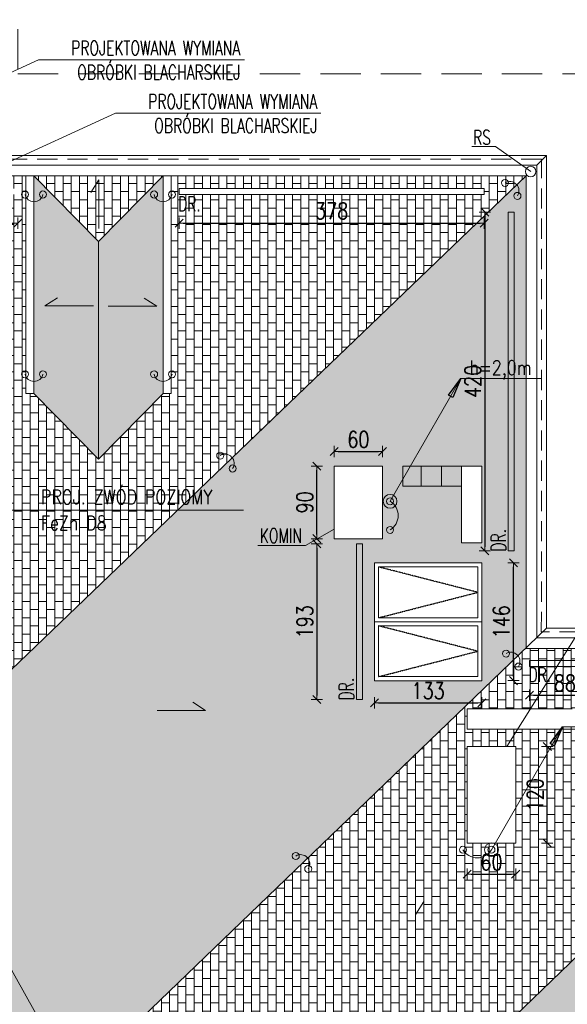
# Model space of a CAD drawing. Header units: millimetres. Extents: x 5973 to 39040, y 4443 to 37727.
# Tile 49 of 52: x 17970 to 18649, y 21913 to 23134. Entities that reach past the tile are written whole.
import ezdxf
from ezdxf.enums import TextEntityAlignment as Align

# ---------------------------------------------------------------- set-up
doc = ezdxf.new("R2010")
doc.units = ezdxf.units.MM
for name, pattern in [('DASHDOT', [1, 0.5, -0.25, 0, -0.25]), ('DASHED', [0.75, 0.5, -0.25]), ('HIDDEN', [0.375, 0.25, -0.125])]:
    doc.linetypes.add(name, pattern=pattern)
for name, color, linetype, lineweight in [('!MODUS_OPIS', 3, 'Continuous', 13), ('Cienka', 3, 'Continuous', 9), ('E_0', 4, 'Continuous', 15), ('Widok', 1, 'Continuous', 15), ('WYMIAROWANIE', 1, 'Continuous', 18)]:
    doc.layers.add(name, color=color, linetype=linetype, lineweight=lineweight)
for name, color, linetype in [('E_ODN', 1, 'Continuous'), ('INSTALACJA ODGROMOWA', 7, 'Continuous'), ('OSIE', 1, 'DASHDOT')]:
    doc.layers.add(name, color=color, linetype=linetype)
doc.styles.add('TXT', font='simplex.shx', dxfattribs={"width": 0.8})
doc.dimstyles.new('DIM100', dxfattribs={"dimscale": 5, "dimtxt": 4, "dimasz": 1, "dimexe": 0, "dimexo": 0, "dimgap": 1, "dimtad": 1, "dimdec": 4, "dimrnd": 0.5, "dimdsep": 46, "dimtxsty": 'TXT', "dimblk1": 'TICK1', "dimblk2": 'TICK1', "dimsah": 1, "dimcen": 0, "dimse1": 1, "dimse2": 1, "dimclrd": 1, "dimclre": 7, "dimclrt": 9, "dimadec": 0, "dimazin": 0, "dimtfac": 1, "dimtdec": 4, "dimtmove": 2, "dimatfit": 3, "dimldrblk": 'TICK1', "dimfxl": 1, "dimtolj": 1, "dimarcsym": 0})
pattern_1 = [(90, (0.04, 0), (-10.16, 6e-16), []), (180, (0.04, 0), (-10.16, -10.16), [10.16, -10.16])]

# ---------------------------------------------------------------- blocks, each defined once
blk = doc.blocks.new('TICK1')
at = {"color": 2}
blk.add_line((-1, -1), (1, 1), dxfattribs=at)
at = {"color": 0}
for p, q in [((0, 0), (-1, 0)), ((0, -1.4), (0, 1.4))]:
    blk.add_line(p, q, dxfattribs=at)
blk = doc.blocks.new('*D151')
at = {"layer": 'Defpoints', "color": 0, "transparency": 16777216}
for p in [(19083, 23428.3), (18597.9, 23176.6), (19083, 22615.6)]:
    blk.add_point(p, dxfattribs=at)
at = {"layer": 'WYMIAROWANIE', "color": 1, "lineweight": -2, "transparency": 16777216}
blk.add_line((18602.9, 23428.3), (19078, 23428.3), dxfattribs=at)
at = {"layer": 'WYMIAROWANIE', "color": 1, "lineweight": -2, "transparency": 16777216, "xscale": 5, "yscale": 5, "zscale": 5, "rotation": 180}
blk.add_blockref('TICK1', (18597.9, 23428.3), dxfattribs=at)
at = {"layer": 'WYMIAROWANIE', "color": 1, "lineweight": -2, "transparency": 16777216, "xscale": 5, "yscale": 5, "zscale": 5}
blk.add_blockref('TICK1', (19083, 23428.3), dxfattribs=at)
at = {"layer": 'WYMIAROWANIE', "color": 9, "transparency": 16777216, "insert": (18840.5, 23443.3), "char_height": 20, "attachment_point": 5, "style": 'TXT'}
blk.add_mtext('\\A1;485', dxfattribs=at)
blk = doc.blocks.new('*D157')
at = {"layer": 'Defpoints', "color": 0, "transparency": 16777216}
for p in [(15561.9, 23463.7), (15561.9, 22625.2), (19083, 22625.2)]:
    blk.add_point(p, dxfattribs=at)
at = {"layer": 'WYMIAROWANIE', "color": 1, "lineweight": -2, "transparency": 16777216}
blk.add_line((19078, 23463.7), (15566.9, 23463.7), dxfattribs=at)
at = {"layer": 'WYMIAROWANIE', "color": 1, "lineweight": -2, "transparency": 16777216, "xscale": 5, "yscale": 5, "zscale": 5, "rotation": 180}
blk.add_blockref('TICK1', (15561.9, 23463.7), dxfattribs=at)
at = {"layer": 'WYMIAROWANIE', "color": 1, "lineweight": -2, "transparency": 16777216, "xscale": 5, "yscale": 5, "zscale": 5}
blk.add_blockref('TICK1', (19083, 23463.7), dxfattribs=at)
at = {"layer": 'WYMIAROWANIE', "color": 9, "transparency": 16777216, "insert": (17322.5, 23478.7), "char_height": 20, "attachment_point": 5, "style": 'TXT'}
blk.add_mtext('\\A1;3521', dxfattribs=at)
blk = doc.blocks.new('*D158')
at = {"layer": 'Defpoints', "color": 0, "transparency": 16777216}
for p in [(18008.6, 23125.7), (18008.6, 22965.7), (19341.8, 22965.7)]:
    blk.add_point(p, dxfattribs=at)
at = {"layer": 'WYMIAROWANIE', "color": 1, "lineweight": -2, "transparency": 16777216}
blk.add_line((19341.8, 23120.7), (19341.8, 22970.7), dxfattribs=at)
at = {"layer": 'WYMIAROWANIE', "color": 1, "lineweight": -2, "transparency": 16777216, "xscale": 5, "yscale": 5, "zscale": 5}
for p, rotation in [((19341.8, 23125.7), 90), ((19341.8, 22965.7), 270)]:
    blk.add_blockref('TICK1', p, dxfattribs=dict(at, rotation=rotation))
at = {"layer": 'WYMIAROWANIE', "color": 9, "transparency": 16777216, "insert": (19326.8, 23045.7), "char_height": 20, "attachment_point": 5, "rotation": 90, "style": 'TXT'}
blk.add_mtext('\\A1;160', dxfattribs=at)
blk = doc.blocks.new('*D159')
at = {"layer": 'Defpoints', "color": 0, "transparency": 16777216}
for p in [(18008.6, 22965.7), (18288.6, 22940.7), (19341.8, 22940.7)]:
    blk.add_point(p, dxfattribs=at)
at = {"layer": 'WYMIAROWANIE', "color": 1, "lineweight": -2, "transparency": 16777216}
blk.add_line((19341.8, 22960.7), (19341.8, 22945.7), dxfattribs=at)
at = {"layer": 'WYMIAROWANIE', "color": 1, "lineweight": -2, "transparency": 16777216, "xscale": 5, "yscale": 5, "zscale": 5}
for p, rotation in [((19341.8, 22965.7), 90), ((19341.8, 22940.7), 270)]:
    blk.add_blockref('TICK1', p, dxfattribs=dict(at, rotation=rotation))
at = {"layer": 'WYMIAROWANIE', "color": 9, "transparency": 16777216, "insert": (19327.2, 22953.2), "char_height": 20, "attachment_point": 5, "rotation": 90, "style": 'TXT'}
blk.add_mtext('\\A1;25', dxfattribs=at)
blk = doc.blocks.new('*D160')
at = {"layer": 'Defpoints', "color": 0, "transparency": 16777216}
for p in [(18288.6, 22940.7), (18560.6, 22580.7), (19341.8, 22580.7)]:
    blk.add_point(p, dxfattribs=at)
at = {"layer": 'WYMIAROWANIE', "color": 1, "lineweight": -2, "transparency": 16777216}
blk.add_line((19341.8, 22935.7), (19341.8, 22585.7), dxfattribs=at)
at = {"layer": 'WYMIAROWANIE', "color": 1, "lineweight": -2, "transparency": 16777216, "xscale": 5, "yscale": 5, "zscale": 5}
for p, rotation in [((19341.8, 22940.7), 90), ((19341.8, 22580.7), 270)]:
    blk.add_blockref('TICK1', p, dxfattribs=dict(at, rotation=rotation))
at = {"layer": 'WYMIAROWANIE', "color": 9, "transparency": 16777216, "insert": (19326.8, 22760.7), "char_height": 20, "attachment_point": 5, "rotation": 90, "style": 'TXT'}
blk.add_mtext('\\A1;360', dxfattribs=at)
blk = doc.blocks.new('*D161')
at = {"layer": 'Defpoints', "color": 0, "transparency": 16777216}
for p in [(18560.6, 22580.7), (18560.6, 22490.7), (19341.8, 22490.7)]:
    blk.add_point(p, dxfattribs=at)
at = {"layer": 'WYMIAROWANIE', "color": 1, "lineweight": -2, "transparency": 16777216}
blk.add_line((19341.8, 22575.7), (19341.8, 22495.7), dxfattribs=at)
at = {"layer": 'WYMIAROWANIE', "color": 1, "lineweight": -2, "transparency": 16777216, "xscale": 5, "yscale": 5, "zscale": 5}
for p, rotation in [((19341.8, 22580.7), 90), ((19341.8, 22490.7), 270)]:
    blk.add_blockref('TICK1', p, dxfattribs=dict(at, rotation=rotation))
at = {"layer": 'WYMIAROWANIE', "color": 9, "transparency": 16777216, "insert": (19326.8, 22535.7), "char_height": 20, "attachment_point": 5, "rotation": 90, "style": 'TXT'}
blk.add_mtext('\\A1;90', dxfattribs=at)
blk = doc.blocks.new('*D162')
at = {"layer": 'Defpoints', "color": 0, "transparency": 16777216}
for p in [(18560.6, 22490.7), (18763.6, 22379.7), (19341.8, 22379.7)]:
    blk.add_point(p, dxfattribs=at)
at = {"layer": 'WYMIAROWANIE', "color": 1, "lineweight": -2, "transparency": 16777216}
blk.add_line((19341.8, 22485.7), (19341.8, 22384.7), dxfattribs=at)
at = {"layer": 'WYMIAROWANIE', "color": 1, "lineweight": -2, "transparency": 16777216, "xscale": 5, "yscale": 5, "zscale": 5}
for p, rotation in [((19341.8, 22490.7), 90), ((19341.8, 22379.7), 270)]:
    blk.add_blockref('TICK1', p, dxfattribs=dict(at, rotation=rotation))
at = {"layer": 'WYMIAROWANIE', "color": 9, "transparency": 16777216, "insert": (19326.8, 22435.2), "char_height": 20, "attachment_point": 5, "rotation": 90, "style": 'TXT'}
blk.add_mtext('\\A1;111', dxfattribs=at)
blk = doc.blocks.new('*D172')
at = {"layer": 'Defpoints', "color": 0, "transparency": 16777216}
for p in [(16650, 23125.7), (19382.3, 23125.7), (16650, 20607.6)]:
    blk.add_point(p, dxfattribs=at)
at = {"layer": 'WYMIAROWANIE', "color": 1, "lineweight": -2, "transparency": 16777216}
blk.add_line((19382.3, 20612.6), (19382.3, 23120.7), dxfattribs=at)
at = {"layer": 'WYMIAROWANIE', "color": 1, "lineweight": -2, "transparency": 16777216, "xscale": 5, "yscale": 5, "zscale": 5}
for p, rotation in [((19382.3, 23125.7), 90), ((19382.3, 20607.6), 270)]:
    blk.add_blockref('TICK1', p, dxfattribs=dict(at, rotation=rotation))
at = {"layer": 'WYMIAROWANIE', "color": 9, "transparency": 16777216, "insert": (19367.3, 21866.6), "char_height": 20, "attachment_point": 5, "rotation": 90, "style": 'TXT'}
blk.add_mtext('\\A1;2518', dxfattribs=at)
blk = doc.blocks.new('*D243')
at = {"layer": 'Defpoints', "color": 0, "transparency": 16777216}
for p in [(18524.9, 22101), (18584.9, 22101), (18584.9, 22074.7)]:
    blk.add_point(p, dxfattribs=at)
at = {"layer": 'WYMIAROWANIE', "color": 1, "lineweight": -2, "transparency": 16777216}
blk.add_line((18529.9, 22074.7), (18579.9, 22074.7), dxfattribs=at)
at = {"layer": 'WYMIAROWANIE', "color": 1, "lineweight": -2, "transparency": 16777216, "xscale": 5, "yscale": 5, "zscale": 5, "rotation": 180}
blk.add_blockref('TICK1', (18524.9, 22074.7), dxfattribs=at)
at = {"layer": 'WYMIAROWANIE', "color": 1, "lineweight": -2, "transparency": 16777216, "xscale": 5, "yscale": 5, "zscale": 5}
blk.add_blockref('TICK1', (18584.9, 22074.7), dxfattribs=at)
at = {"layer": 'WYMIAROWANIE', "color": 9, "transparency": 16777216, "insert": (18554.9, 22089.7), "char_height": 20, "attachment_point": 5, "style": 'TXT'}
blk.add_mtext('\\A1;60', dxfattribs=at)
blk = doc.blocks.new('*D244')
at = {"layer": 'Defpoints', "color": 0, "transparency": 16777216}
for p in [(18597.9, 22233.2), (18624.1, 22233.2), (18597.9, 22113.2)]:
    blk.add_point(p, dxfattribs=at)
at = {"layer": 'WYMIAROWANIE', "color": 1, "lineweight": -2, "transparency": 16777216}
blk.add_line((18624.1, 22118.2), (18624.1, 22228.2), dxfattribs=at)
at = {"layer": 'WYMIAROWANIE', "color": 1, "lineweight": -2, "transparency": 16777216, "xscale": 5, "yscale": 5, "zscale": 5}
for p, rotation in [((18624.1, 22233.2), 90), ((18624.1, 22113.2), 270)]:
    blk.add_blockref('TICK1', p, dxfattribs=dict(at, rotation=rotation))
at = {"layer": 'WYMIAROWANIE', "color": 9, "transparency": 16777216, "insert": (18609.1, 22173.2), "char_height": 20, "attachment_point": 5, "rotation": 90, "style": 'TXT'}
blk.add_mtext('\\A1;120', dxfattribs=at)
blk = doc.blocks.new('*D246')
at = {"layer": 'Defpoints', "color": 0, "transparency": 16777216}
for p in [(18409.9, 22309.9), (18542.9, 22309.9), (18542.9, 22287.2)]:
    blk.add_point(p, dxfattribs=at)
at = {"layer": 'WYMIAROWANIE', "color": 1, "lineweight": -2, "transparency": 16777216}
blk.add_line((18414.9, 22287.2), (18537.9, 22287.2), dxfattribs=at)
at = {"layer": 'WYMIAROWANIE', "color": 1, "lineweight": -2, "transparency": 16777216, "xscale": 5, "yscale": 5, "zscale": 5, "rotation": 180}
blk.add_blockref('TICK1', (18409.9, 22287.2), dxfattribs=at)
at = {"layer": 'WYMIAROWANIE', "color": 1, "lineweight": -2, "transparency": 16777216, "xscale": 5, "yscale": 5, "zscale": 5}
blk.add_blockref('TICK1', (18542.9, 22287.2), dxfattribs=at)
at = {"layer": 'WYMIAROWANIE', "color": 9, "transparency": 16777216, "insert": (18476.4, 22302.2), "char_height": 20, "attachment_point": 5, "style": 'TXT'}
blk.add_mtext('\\A1;133', dxfattribs=at)
blk = doc.blocks.new('*D247')
at = {"layer": 'Defpoints', "color": 0, "transparency": 16777216}
for p in [(18555.9, 22460.7), (18582.1, 22460.7), (18555.9, 22314.7)]:
    blk.add_point(p, dxfattribs=at)
at = {"layer": 'WYMIAROWANIE', "color": 1, "lineweight": -2, "transparency": 16777216}
blk.add_line((18582.1, 22319.7), (18582.1, 22455.7), dxfattribs=at)
at = {"layer": 'WYMIAROWANIE', "color": 1, "lineweight": -2, "transparency": 16777216, "xscale": 5, "yscale": 5, "zscale": 5}
for p, rotation in [((18582.1, 22460.7), 90), ((18582.1, 22314.7), 270)]:
    blk.add_blockref('TICK1', p, dxfattribs=dict(at, rotation=rotation))
at = {"layer": 'WYMIAROWANIE', "color": 9, "transparency": 16777216, "insert": (18567.1, 22387.7), "char_height": 20, "attachment_point": 5, "rotation": 90, "style": 'TXT'}
blk.add_mtext('\\A1;146', dxfattribs=at)
blk = doc.blocks.new('*D248')
at = {"layer": 'Defpoints', "color": 0, "transparency": 16777216}
for p in [(18359.9, 22616.5), (18419.9, 22616.5), (18419.9, 22598.8)]:
    blk.add_point(p, dxfattribs=at)
at = {"layer": 'WYMIAROWANIE', "color": 1, "lineweight": -2, "transparency": 16777216}
blk.add_line((18364.9, 22598.8), (18414.9, 22598.8), dxfattribs=at)
at = {"layer": 'WYMIAROWANIE', "color": 1, "lineweight": -2, "transparency": 16777216, "xscale": 5, "yscale": 5, "zscale": 5, "rotation": 180}
blk.add_blockref('TICK1', (18359.9, 22598.8), dxfattribs=at)
at = {"layer": 'WYMIAROWANIE', "color": 1, "lineweight": -2, "transparency": 16777216, "xscale": 5, "yscale": 5, "zscale": 5}
blk.add_blockref('TICK1', (18419.9, 22598.8), dxfattribs=at)
at = {"layer": 'WYMIAROWANIE', "color": 9, "transparency": 16777216, "insert": (18389.9, 22613.8), "char_height": 20, "attachment_point": 5, "style": 'TXT'}
blk.add_mtext('\\A1;60', dxfattribs=at)
blk = doc.blocks.new('*D249')
at = {"layer": 'Defpoints', "color": 0, "transparency": 16777216}
for p in [(18315.1, 22580.7), (18338.6, 22580.7), (18315.1, 22490.7)]:
    blk.add_point(p, dxfattribs=at)
at = {"layer": 'WYMIAROWANIE', "color": 1, "lineweight": -2, "transparency": 16777216}
blk.add_line((18338.6, 22495.7), (18338.6, 22575.7), dxfattribs=at)
at = {"layer": 'WYMIAROWANIE', "color": 1, "lineweight": -2, "transparency": 16777216, "xscale": 5, "yscale": 5, "zscale": 5}
for p, rotation in [((18338.6, 22580.7), 90), ((18338.6, 22490.7), 270)]:
    blk.add_blockref('TICK1', p, dxfattribs=dict(at, rotation=rotation))
at = {"layer": 'WYMIAROWANIE', "color": 9, "transparency": 16777216, "insert": (18323.6, 22535.7), "char_height": 20, "attachment_point": 5, "rotation": 90, "style": 'TXT'}
blk.add_mtext('\\A1;90', dxfattribs=at)
blk = doc.blocks.new('E_PUSZKA')
at = {"layer": 'E_0', "color": 3}
blk.add_circle((0, 0), 4.35, dxfattribs=at)
blk = doc.blocks.new('E_STRZ_GORA')
at = {"layer": 'E_ODN'}
for p, q in [((-20.6, -27.7), (0, 0)), ((0, 0), (-13.7, -31.7)), ((-13.7, -31.7), (-20.6, -27.7))]:
    blk.add_line(p, q, dxfattribs=at)
blk.add_solid([(-13.7, -31.7), (-20.6, -27.7), (0, 0), (-20.6, -27.7)], dxfattribs=at)
blk = doc.blocks.new('ODGROMÓWKA')
at = {"layer": '!MODUS_OPIS', "ltscale": 0.7}
for p, q in [((5833.6, 14125.6), (5745.7, 13973.3)), ((5932.7, 14125.6), (5833.6, 14125.6)), ((5564.1, 13962.4), (5257.2, 13962.4)), ((5959.4, 13693.7), (5871.4, 13541.4)), ((6058.5, 13693.7), (5959.4, 13693.7))]:
    blk.add_line(p, q, dxfattribs=at)
at = {"layer": 'E_0', "color": 2, "linetype": 'HIDDEN', "ltscale": 100}
for p, q in [((5933.4, 14397.3), (5191, 14397.3)), ((5933.2, 13811.3), (5933.4, 14397.3)), ((6393.3, 13811.3), (5933.2, 13811.5))]:
    blk.add_line(p, q, dxfattribs=at)
at = {"layer": 'E_0', "color": 3, "linetype": 'DASHED', "ltscale": 100}
blk.add_lwpolyline([(2839.4, 12062.6), (2839.4, 13362.3), (2778.4, 13362.3), (2778.4, 14503.3), (3540.4, 14503.3), (3540.4, 14633.7), (5284.4, 14633.7), (5284.4, 14503.3), (6039.4, 14503.3), (6039.4, 13917.3), (6499.5, 13917.2), (6499.4, 12546.3), (4282.7, 12546.5), (4282.7, 12425.5), (3909.7, 12425.5), (3909.7, 12062.6)], dxfattribs=at)
at = {"layer": 'E_0', "color": 1}
for centre in [(5745.7, 13973.3), (5871.4, 13541.4)]:
    blk.add_circle(centre, 8.54, dxfattribs=at)
at = {"layer": 'E_0'}
for centre, radius, start, end in [((5894.2, 14358.4), 11.3, 325.6074, 121.989), ((5304.4, 14356), 11.3, 191.8092, 348.1908), ((5464.4, 14356), 11.3, 191.8092, 348.1908), ((5304.4, 14133.2), 11.3, 191.8092, 348.1908), ((5464.4, 14133.2), 11.3, 191.8092, 348.1908), ((5541.2, 14020.4), 11.3, 325.6074, 121.989), ((5735.2, 13955.6), 20.6, 300.5914, 59.4086), ((5895.5, 13774.9), 11.3, 325.6074, 121.989), ((5853.7, 13551.9), 20.6, 210.5914, 329.4086), ((5634.9, 13524), 11.3, 325.6074, 121.989)]:
    blk.add_arc(centre, radius, start, end, dxfattribs=at)
at = {"layer": '!MODUS_OPIS', "ltscale": 0.7, "xscale": 0.75, "yscale": 0.75, "zscale": 0.75}
for p in [(5833.6, 14125.6), (5959.4, 13693.7)]:
    blk.add_blockref('E_STRZ_GORA', p, dxfattribs=at)
at = {"layer": 'E_0'}
for p, rotation in [((5888.2, 14368), 313.7981669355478), ((5293.3, 14353.7), 180), ((5315.5, 14353.7), 180), ((5453.3, 14353.7), 180), ((5475.5, 14353.7), 180), ((5903.6, 14352), 313.7981669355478), ((5293.3, 14130.8), 180), ((5315.5, 14130.8), 180), ((5453.3, 14130.8), 180), ((5475.5, 14130.8), 180), ((5535.2, 14030), 313.7981669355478), ((5550.6, 14014), 313.7981669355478), ((5745.7, 13973.3), 180), ((5889.5, 13784.5), 313.7981669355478), ((5904.9, 13768.5), 313.7981669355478), ((5628.9, 13533.6), 313.7981669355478), ((5871.4, 13541.4), 180), ((5644.3, 13517.6), 313.7981669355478)]:
    blk.add_blockref('E_PUSZKA', p, dxfattribs=dict(at, rotation=rotation))
at = {"layer": 'E_0', "xscale": -1}
for p, rotation in [((5745.7, 13937.8), 270), ((5836, 13541.4), 180)]:
    blk.add_blockref('E_PUSZKA', p, dxfattribs=dict(at, rotation=rotation))
at = {"layer": '!MODUS_OPIS', "ltscale": 0.7, "style": 'TXT', "width": 0.8}
blk.add_text('h=2,0m', height=18, dxfattribs=at).set_placement((5882.6, 14139), align=Align.MIDDLE_CENTER)
for s, p in [('PROJ. ZWÓD POZIOMY', (5313, 13978.7)), ('FeZn D8', (5313, 13946.4))]:
    blk.add_text(s, height=18, dxfattribs=at).set_placement(p, align=Align.MIDDLE_LEFT)
blk = doc.blocks.new('*D268')
at = {"layer": 'Defpoints', "color": 0, "transparency": 16777216}
for p in [(18372, 22484.2), (18338.6, 22291.2), (18372, 22291.2)]:
    blk.add_point(p, dxfattribs=at)
at = {"layer": 'WYMIAROWANIE', "color": 1, "lineweight": -2, "transparency": 16777216}
blk.add_line((18338.6, 22479.2), (18338.6, 22296.2), dxfattribs=at)
at = {"layer": 'WYMIAROWANIE', "color": 1, "lineweight": -2, "transparency": 16777216, "xscale": 5, "yscale": 5, "zscale": 5}
for p, rotation in [((18338.6, 22484.2), 90), ((18338.6, 22291.2), 270)]:
    blk.add_blockref('TICK1', p, dxfattribs=dict(at, rotation=rotation))
at = {"layer": 'WYMIAROWANIE', "color": 9, "transparency": 16777216, "insert": (18323.6, 22387.7), "char_height": 20, "attachment_point": 5, "rotation": 90, "style": 'TXT'}
blk.add_mtext('\\A1;193', dxfattribs=at)
blk = doc.blocks.new('*D298')
at = {"layer": 'Defpoints', "color": 0, "transparency": 16777216}
for p in [(18601.9, 22332.2), (18689.9, 22332.2), (18689.9, 22296.8)]:
    blk.add_point(p, dxfattribs=at)
at = {"layer": 'WYMIAROWANIE', "color": 1, "lineweight": -2, "transparency": 16777216}
blk.add_line((18606.9, 22296.8), (18684.9, 22296.8), dxfattribs=at)
at = {"layer": 'WYMIAROWANIE', "color": 1, "lineweight": -2, "transparency": 16777216, "xscale": 5, "yscale": 5, "zscale": 5, "rotation": 180}
blk.add_blockref('TICK1', (18601.9, 22296.8), dxfattribs=at)
at = {"layer": 'WYMIAROWANIE', "color": 1, "lineweight": -2, "transparency": 16777216, "xscale": 5, "yscale": 5, "zscale": 5}
blk.add_blockref('TICK1', (18689.9, 22296.8), dxfattribs=at)
at = {"layer": 'WYMIAROWANIE', "color": 9, "transparency": 16777216, "insert": (18645.9, 22311.8), "char_height": 20, "attachment_point": 5, "style": 'TXT'}
blk.add_mtext('\\A1;88', dxfattribs=at)
blk = doc.blocks.new('*D299')
at = {"layer": 'Defpoints', "color": 0, "transparency": 16777216}
for p in [(18582.2, 22895.7), (18546.8, 22475.7), (18582.2, 22475.7)]:
    blk.add_point(p, dxfattribs=at)
at = {"layer": 'WYMIAROWANIE', "color": 1, "lineweight": -2, "transparency": 16777216}
blk.add_line((18546.8, 22890.7), (18546.8, 22480.7), dxfattribs=at)
at = {"layer": 'WYMIAROWANIE', "color": 1, "lineweight": -2, "transparency": 16777216, "xscale": 5, "yscale": 5, "zscale": 5}
for p, rotation in [((18546.8, 22895.7), 90), ((18546.8, 22475.7), 270)]:
    blk.add_blockref('TICK1', p, dxfattribs=dict(at, rotation=rotation))
at = {"layer": 'WYMIAROWANIE', "color": 9, "transparency": 16777216, "insert": (18531.8, 22685.7), "char_height": 20, "attachment_point": 5, "rotation": 90, "style": 'TXT'}
blk.add_mtext('\\A1;420', dxfattribs=at)
blk = doc.blocks.new('*D300')
at = {"layer": 'Defpoints', "color": 0, "transparency": 16777216}
for p in [(18167.9, 22917.3), (18545.9, 22917.3), (18545.9, 22882)]:
    blk.add_point(p, dxfattribs=at)
at = {"layer": 'WYMIAROWANIE', "color": 1, "lineweight": -2, "transparency": 16777216}
blk.add_line((18172.9, 22882), (18540.9, 22882), dxfattribs=at)
at = {"layer": 'WYMIAROWANIE', "color": 1, "lineweight": -2, "transparency": 16777216, "xscale": 5, "yscale": 5, "zscale": 5, "rotation": 180}
blk.add_blockref('TICK1', (18167.9, 22882), dxfattribs=at)
at = {"layer": 'WYMIAROWANIE', "color": 1, "lineweight": -2, "transparency": 16777216, "xscale": 5, "yscale": 5, "zscale": 5}
blk.add_blockref('TICK1', (18545.9, 22882), dxfattribs=at)
at = {"layer": 'WYMIAROWANIE', "color": 9, "transparency": 16777216, "insert": (18356.9, 22897), "char_height": 20, "attachment_point": 5, "style": 'TXT'}
blk.add_mtext('\\A1;378', dxfattribs=at)
blk = doc.blocks.new('*D301')
at = {"layer": 'Defpoints', "color": 0, "transparency": 16777216}
for p in [(17887.9, 22917.3), (17967.9, 22917.3), (17967.9, 22882)]:
    blk.add_point(p, dxfattribs=at)
at = {"layer": 'WYMIAROWANIE', "color": 1, "lineweight": -2, "transparency": 16777216}
blk.add_line((17892.9, 22882), (17962.9, 22882), dxfattribs=at)
at = {"layer": 'WYMIAROWANIE', "color": 1, "lineweight": -2, "transparency": 16777216, "xscale": 5, "yscale": 5, "zscale": 5, "rotation": 180}
blk.add_blockref('TICK1', (17887.9, 22882), dxfattribs=at)
at = {"layer": 'WYMIAROWANIE', "color": 1, "lineweight": -2, "transparency": 16777216, "xscale": 5, "yscale": 5, "zscale": 5}
blk.add_blockref('TICK1', (17967.9, 22882), dxfattribs=at)
at = {"layer": 'WYMIAROWANIE', "color": 9, "transparency": 16777216, "insert": (17927.9, 22897), "char_height": 20, "attachment_point": 5, "style": 'TXT'}
blk.add_mtext('\\A1;80', dxfattribs=at)

msp = doc.modelspace()

# ---------------------------------------------------------------- hatches: boundary and pattern name
at = {"layer": 'Cienka', "transparency": 33554483}
h = msp.add_hatch(dxfattribs=at)
h.set_pattern_fill('AR-B816', color=256, scale=0.07)
h.paths.add_polyline_path([(17987.90707, 22940.66483), (17987.90707, 22670.66483), (18067.90707, 22589.33174), (18067.90707, 22859.33174)])
h.paths.add_polyline_path([(18067.90707, 22859.33174), (18067.90707, 22589.33174), (18147.90707, 22670.66483), (18147.90707, 22940.66483)])
h.paths.add_polyline_path([(18517.90707, 22580.66483), (18517.90707, 22555.66483), (18517.90707, 22485.66483), (18542.90707, 22485.66483), (18542.90707, 22580.66483)])
h.paths.add_polyline_path([(18597.90707, 22355.58363), (18037.90707, 21816.16483), (17867.90707, 22120.66483), (17867.90707, 22240.66483), (18597.90707, 22940.66483)])
h.paths.add_polyline_path([(18849.53374, 21896.16483), (19057.90707, 21896.16483), (19057.90707, 21736.16483), (18849.53374, 21736.16483), (18849.53374, 21726.16483), (19057.92547, 21726.16483), (19057.92547, 21906.16483), (18849.53374, 21906.16483)])
h.paths.add_polyline_path([(18709.90707, 21611.87812), (18709.90707, 21684.66483), (18649.90707, 21684.66483), (18649.90707, 21669.69511), (18497.90707, 21816.16483), (19057.92547, 22355.49073), (19057.92547, 21277.43367), (19056.97911, 21277.43376)])
h.paths.add_polyline_path([(18419.90707, 22490.66483), (18359.90707, 22490.66483), (18359.90707, 22580.66483), (18419.90707, 22580.66483)], flags=16)
h.paths.add_polyline_path([(18542.90707, 22314.66483), (18409.90707, 22314.66483), (18409.90707, 22460.66483), (18542.90707, 22460.66483)], flags=16)
h.paths.add_polyline_path([(19057.90707, 21896.16483), (19057.90707, 21736.16483), (18849.53374, 21736.16483), (18768.20065, 21816.16483), (18849.53374, 21896.16483)], flags=16)
h.paths.add_polyline_path([(19002.90707, 22024.66483), (19002.90707, 21951.66483), (18869.90707, 21951.66483), (18869.90707, 22024.66483)], flags=16)
h.paths.add_polyline_path([(18869.90707, 21680.66483), (19002.90707, 21680.66483), (19002.90707, 21607.66483), (18869.90707, 21607.66483)], flags=16)
h.paths.add_polyline_path([(18414.90707, 22382.66483), (18537.90707, 22382.66483), (18537.90707, 22319.66483), (18414.90707, 22319.66483)], flags=0)
h.paths.add_polyline_path([(18414.90707, 22455.66483), (18537.90707, 22455.66483), (18537.90707, 22392.66483), (18414.90707, 22392.66483)], flags=0)
h.paths.add_polyline_path([(18874.90707, 22019.66483), (18997.90707, 22019.66483), (18997.90707, 21956.66483), (18874.90707, 21956.66483)], flags=0)
h.paths.add_polyline_path([(18997.90707, 21612.66483), (18874.90707, 21612.66483), (18874.90707, 21675.66483), (18997.90707, 21675.66483)], flags=0)
h.paths.add_polyline_path([(19057.90707, 21736.16483), (19057.90707, 21896.16483), (18976.57399, 21816.16483)], flags=0)
h = msp.add_hatch(dxfattribs=at)
h.set_pattern_fill('AR-B816', color=256, scale=0.05, angle=90)
h.set_pattern_definition(pattern_1)
h.paths.add_polyline_path([(17877.90707, 22680.66483), (17877.90707, 22560.66483), (17867.90707, 22560.66483), (17867.90707, 22240.66483), (18597.90707, 22940.66483), (18157.90707, 22940.66483), (18157.90707, 22670.5587), (18147.90707, 22670.66483), (18067.90707, 22589.33174), (17987.90707, 22670.5587), (17977.90707, 22670.5587), (17977.90707, 22940.66483), (17867.90707, 22940.66483), (17867.90707, 22680.66483)])
h.paths.add_polyline_path([(17967.90707, 22917.33893), (17887.90707, 22917.33893), (17887.90707, 22924.83893), (17967.90707, 22924.83893)], flags=16)
h.paths.add_polyline_path([(18545.90707, 22924.83893), (18545.90707, 22917.33893), (18167.90707, 22917.33893), (18167.90707, 22924.83893)], flags=16)
h = msp.add_hatch(dxfattribs=at)
h.set_pattern_fill('AR-B816', color=256, scale=0.05, angle=90)
h.set_pattern_definition(pattern_1)
h.paths.add_polyline_path([(17987.90707, 22940.66483), (18067.90707, 22859.33174), (18147.90707, 22940.66483)])
h = msp.add_hatch(dxfattribs=at)
h.set_pattern_fill('AR-B816', color=256, scale=0.05, angle=90)
h.set_pattern_definition(pattern_1)
h.paths.add_polyline_path([(18603.01822, 22279.66483), (18587.2856, 22254.66483), (18640.79544, 22254.66483), (18642.84197, 22257.42336), (18679.90707, 22257.42336), (18679.90707, 22279.66483), (18654.90707, 22279.66483)])
h.paths.add_polyline_path([(18603.01822, 22279.66483), (18524.90707, 22279.66483), (18524.90707, 22254.66483), (18587.2856, 22254.66483)])
h.paths.add_polyline_path([(18679.90707, 22304.66483), (18777.90707, 22304.66483), (18777.90707, 22329.66483), (18749.90707, 22329.66483), (18654.90707, 22329.66483), (18654.90707, 22304.66483)])
h.paths.add_polyline_path([(18597.90707, 22354.66483), (18597.90707, 22355.58363), (18037.90707, 21816.16483), (18497.90707, 21816.16483), (19057.06788, 22354.66483)])
h.paths.add_polyline_path([(18584.90707, 22113.16483), (18524.90707, 22113.16483), (18524.90707, 22233.16483), (18584.90707, 22233.16483)], flags=16)
h.paths.add_polyline_path([(18704.90707, 22166.66483), (18704.90707, 22299.66483), (18777.90707, 22299.66483), (18777.90707, 22166.66483)], flags=16)
h.paths.add_polyline_path([(18709.90707, 22171.66483), (18709.90707, 22294.66483), (18772.90707, 22294.66483), (18772.90707, 22171.66483)], flags=0)
h = msp.add_hatch(dxfattribs=at)
h.set_pattern_fill('AR-B816', color=256, scale=0.05, angle=90)
h.set_pattern_definition(pattern_1)
h.paths.add_polyline_path([(17649.90707, 21764.66483), (18197.40707, 21764.66483), (18197.40707, 21789.66483), (17649.90707, 21789.66483)])
h.paths.add_polyline_path([(18298.54254, 21614.66483), (18599.90707, 21614.66483), (18624.90707, 21614.66483), (18624.90707, 21639.66483), (18599.90707, 21639.66483), (18289.45197, 21639.66483)])
h.paths.add_polyline_path([(18298.54254, 21614.66483), (18289.45197, 21639.66483), (18197.40707, 21639.66483), (18172.40707, 21639.66483), (18172.40707, 21614.66483)])
h.paths.add_polyline_path([(17524.90707, 21764.66483), (17549.90707, 21764.66483), (17549.90707, 21789.66483), (16349.90707, 21789.66483), (16349.90707, 21764.66483)])
h.paths.add_polyline_path([(17524.90707, 21604.66483), (17524.90707, 21579.66483), (17549.90707, 21579.66483), (17674.90707, 21579.66483), (17674.90707, 21604.66483), (17649.90707, 21604.66483), (17549.90707, 21604.66483)])
h.paths.add_polyline_path([(16553.02423, 21547.51551), (16543.02423, 21547.51551), (16542.99991, 21277.66034), (16553.02423, 21277.65943)])
h.paths.add_polyline_path([(16722.99991, 21277.64411), (16723.0182, 21480.66483), (16721.40707, 21480.66483), (16721.40707, 21488.16483), (16723.01888, 21488.16483), (16723.02423, 21547.51551), (16713.02423, 21547.51551), (16713.02423, 21277.64501)])
h.paths.add_polyline_path([(16869.90482, 21547.51551), (16859.90482, 21547.51551), (16859.88049, 21277.63178), (16869.90482, 21277.63087)])
h.paths.add_polyline_path([(17039.88049, 21277.61555), (17039.90482, 21547.51551), (17029.90482, 21547.51551), (17029.90482, 21277.61645)])
h.paths.add_polyline_path([(17269.90482, 21547.51551), (17259.90482, 21547.51551), (17259.88049, 21277.59573), (17269.90482, 21277.59482)])
h.paths.add_polyline_path([(17439.88049, 21277.5795), (17439.90482, 21547.51551), (17429.90482, 21547.51551), (17429.90482, 21277.5804)])
h.paths.add_polyline_path([(17669.90482, 21547.51551), (17659.90482, 21547.51551), (17659.88049, 21277.55968), (17669.90482, 21277.55877)])
h.paths.add_polyline_path([(17839.88048, 21277.54345), (17839.90482, 21547.51551), (17829.90482, 21547.51551), (17829.90482, 21277.54435)])
h.paths.add_polyline_path([(18149.89512, 21277.51551), (18239.86966, 21277.5074), (18239.89399, 21547.51551), (18229.89399, 21547.51551), (18229.89399, 21277.51551)])
h.paths.add_polyline_path([(18069.89399, 21547.51551), (18059.89399, 21547.51551), (18059.86966, 21277.52363), (18069.89399, 21277.52272)])
h.paths.add_polyline_path([(16058.02649, 21833.66483), (16323.90707, 22240.66483), (17867.90707, 22240.66483), (17867.90707, 22120.66483), (18037.90707, 21816.16483), (18497.90707, 21816.16483), (18649.90707, 21669.69511), (18649.90707, 21564.66483), (18709.90707, 21564.66483), (18709.90707, 21611.87812), (19056.97911, 21277.43376), (16468.20403, 21277.66708)])
h.paths.add_polyline_path([(16633.02423, 21628.8486), (16713.02423, 21547.51551), (16713.02423, 21277.51551), (16553.02423, 21277.51551), (16553.02423, 21547.51551)])
h.paths.add_polyline_path([(16949.90482, 21628.8486), (17029.90482, 21547.51551), (17029.90482, 21277.51551), (16869.90482, 21277.51551), (16869.90482, 21547.51551)])
h.paths.add_polyline_path([(17349.90482, 21628.8486), (17429.90482, 21547.51551), (17429.90482, 21277.51551), (17269.90482, 21277.51551), (17269.90482, 21547.51551)])
h.paths.add_polyline_path([(17749.90482, 21628.8486), (17829.90482, 21547.51551), (17829.90482, 21277.51551), (17669.90482, 21277.51551), (17669.90482, 21547.51551)])
h.paths.add_polyline_path([(18149.89399, 21628.8486), (18229.89399, 21547.51551), (18229.89399, 21277.51551), (18069.89399, 21277.51551), (18069.89399, 21547.51551)])
h.paths.add_polyline_path([(18219.90707, 21679.66483), (18219.90707, 21799.66483), (18274.90707, 21799.66483), (18274.90707, 21679.66483)], flags=16)
h.paths.add_polyline_path([(16349.90707, 21839.66483), (16349.90707, 21939.66483), (16409.90707, 21939.66483), (16409.90707, 21839.66483)], flags=16)
h.paths.add_polyline_path([(16819.90707, 21839.66483), (16819.90707, 21959.66483), (16879.90707, 21959.66483), (16879.90707, 21839.66483)], flags=16)
h.paths.add_polyline_path([(17569.90707, 21649.66483), (17569.90707, 21769.66483), (17629.90707, 21769.66483), (17629.90707, 21649.66483)], flags=16)
h.paths.add_polyline_path([(16744.90707, 21332.66483), (16744.90707, 21465.66483), (16817.90707, 21465.66483), (16817.90707, 21332.66483)], flags=16)
h.paths.add_polyline_path([(17114.90707, 21332.66483), (17114.90707, 21465.66483), (17187.90707, 21465.66483), (17187.90707, 21332.66483)], flags=16)
h.paths.add_polyline_path([(17514.90707, 21332.66483), (17514.90707, 21465.66483), (17587.90707, 21465.66483), (17587.90707, 21332.66483)], flags=16)
h.paths.add_polyline_path([(18414.90707, 21332.66483), (18414.90707, 21465.66483), (18487.90707, 21465.66483), (18487.90707, 21332.66483)], flags=16)
h.paths.add_polyline_path([(16749.90707, 21337.66483), (16749.90707, 21460.66483), (16812.90707, 21460.66483), (16812.90707, 21337.66483)], flags=0)
h.paths.add_polyline_path([(17119.90707, 21337.66483), (17119.90707, 21460.66483), (17182.90707, 21460.66483), (17182.90707, 21337.66483)], flags=0)
h.paths.add_polyline_path([(17519.90707, 21337.66483), (17519.90707, 21460.66483), (17582.90707, 21460.66483), (17582.90707, 21337.66483)], flags=0)
h.paths.add_polyline_path([(18419.90707, 21337.66483), (18419.90707, 21460.66483), (18482.90707, 21460.66483), (18482.90707, 21337.66483)], flags=0)

# ---------------------------------------------------------------- linework, layer by layer
at = {"layer": '!MODUS_OPIS', "ltscale": 0.7}
for points in [[(17847.2827, 23017.49389), (17993.29092, 23084.44652), (18249.00236, 23084.44652)], [(17942.7301, 22951.18306), (18088.73832, 23018.1357), (18343.3169, 23018.1357)], [(18530.43475, 22976.89733), (18559.69525, 22976.89733)], [(18559.69525, 22976.89733), (18603.48007, 22945.84537)], [(18068.21114, 22875.27651), (18068.21114, 22935.55908), (18058.16404, 22919.8605)], [(18061.59638, 22779.40126), (18001.31381, 22779.40126), (18017.0124, 22789.44835)], [(18079.96106, 22778.93231), (18140.24363, 22778.93231), (18124.54505, 22788.9794)], [(18324.4898, 22482.31642), (18359.90707, 22502.50168)], [(18324.4898, 22482.31642), (18265.13239, 22482.31642), (18324.4898, 22482.31642)], [(18573.75554, 22233.16483), (18686.47429, 22412.28111), (18746.72031, 22412.28111)], [(18140.37924, 22277.78908), (18200.66181, 22277.78908), (18184.96323, 22287.83618)], [(18471.06246, 21980.71785), (18471.06246, 22041.00042), (18461.01537, 22025.30183)]]:
    msp.add_lwpolyline(points, dxfattribs=at)
at = {"layer": 'OSIE', "transparency": 33554687}
for points in [[(18414.90707, 22392.66483), (18537.90707, 22424.16483), (18414.90707, 22455.66483)], [(18414.90707, 22319.66483), (18537.90707, 22351.16483), (18414.90707, 22382.66483)]]:
    msp.add_lwpolyline(points, dxfattribs=at)
at = {"layer": 'Widok'}
for p, q in [((18067.90707, 22589.33174), (18067.90707, 22859.33174)), ((18067.90707, 22589.33174), (18067.90707, 22859.33174)), ((18037.90707, 21816.16483), (18622.90707, 22379.66483)), ((18622.90707, 22379.66483), (18037.90707, 21816.16483)), ((18497.90707, 21816.16483), (19057.92547, 22355.49073)), ((19057.92547, 22355.49073), (18497.90707, 21816.16483))]:
    msp.add_line(p, q, dxfattribs=at)
for points in [[(19083.02706, 22379.66483), (18622.90707, 22379.66483), (18622.90707, 22965.66483), (17867.90707, 22965.66483), (17867.90707, 23125.66483), (16323.90707, 23125.66483), (16323.90707, 22965.66483), (15561.90707, 22965.66483), (15561.90707, 22024.66483), (15622.90707, 22024.66483), (15622.90707, 20607.63121)], [(18610.90707, 22953.66483), (18622.90707, 22965.66483)], [(19070.92547, 22367.66483), (18610.90707, 22367.66483), (18610.90707, 22953.66483), (17867.90707, 22953.66483)], [(16323.90707, 22680.66483), (16323.90707, 22240.66483), (17867.90707, 22240.66483), (18597.90707, 22940.66483)], [(19057.92547, 22354.66483), (18597.90707, 22354.66483), (18597.90707, 22940.66483), (17867.90707, 22940.66483)], [(17987.90707, 22670.66483), (17987.90707, 22940.66483), (17977.90707, 22940.66483), (17977.90707, 22670.5587), (17987.90707, 22670.5587)], [(18067.90707, 22859.33174), (18067.90707, 22859.33174), (18147.90707, 22940.66483), (18067.90707, 22859.33174), (17987.90707, 22940.66483)], [(18147.90707, 22940.66483), (17987.90707, 22940.66483)], [(18147.90707, 22940.66483), (18147.90707, 22670.66483)], [(18147.90707, 22940.66483), (18157.90707, 22940.66483), (18157.90707, 22670.5587), (18147.90707, 22670.5587)], [(18372.90707, 22924.83893), (18167.90707, 22924.83893), (18167.90707, 22917.33893), (18545.90707, 22917.33893), (18545.90707, 22924.83893), (18372.90707, 22924.83893)], [(18582.90707, 22798.66483), (18582.90707, 22895.66483), (18575.40707, 22895.66483), (18575.40707, 22475.66483), (18582.90707, 22475.66483), (18582.90707, 22798.66483)], [(18067.90707, 22859.33174), (18067.90707, 22680.95841)], [(18067.90707, 22589.33174), (18067.90707, 22589.33174), (18147.90707, 22670.66483), (18067.90707, 22589.33174), (17987.90707, 22670.66483)], [(18419.90707, 22518.66483), (18419.90707, 22490.66483), (18419.90707, 22580.66483), (18359.90707, 22580.66483), (18359.90707, 22490.66483), (18419.90707, 22490.66483)], [(18517.90707, 22580.66483), (18444.90707, 22580.66483), (18444.90707, 22555.66483), (18517.90707, 22555.66483), (18492.90707, 22555.66483), (18492.90707, 22580.66483), (18467.90707, 22580.66483), (18467.90707, 22555.66483)], [(18542.90707, 22485.66483), (18542.90707, 22485.66483), (18517.90707, 22485.66483), (18517.90707, 22580.66483), (18542.90707, 22580.66483), (18542.90707, 22485.66483)], [(18394.90707, 22424.16483), (18394.90707, 22291.16483), (18387.40707, 22291.16483), (18387.40707, 22484.16483), (18394.90707, 22484.16483), (18394.90707, 22424.16483)], [(18409.90707, 22460.66483), (18409.90707, 22387.66483), (18542.90707, 22387.66483), (18542.90707, 22460.66483), (18409.90707, 22460.66483)], [(18409.90707, 22387.66483), (18409.90707, 22314.66483), (18542.90707, 22314.66483), (18542.90707, 22387.66483), (18409.90707, 22387.66483)], [(18394.90707, 22351.16483), (18394.90707, 22291.16483), (18387.40707, 22291.16483), (18387.40707, 22291.16483), (18394.90707, 22291.16483), (18394.90707, 22351.16483)], [(18654.90707, 22279.66483), (18524.90707, 22279.66483), (18524.90707, 22254.66483), (18679.90707, 22254.66483)], [(17867.90707, 22240.66483), (17867.90707, 22120.66483), (18037.90707, 21816.16483)], [(18584.90707, 22171.16483), (18584.90707, 22113.16483), (18584.90707, 22233.16483), (18524.90707, 22233.16483), (18524.90707, 22113.16483), (18584.90707, 22113.16483)]]:
    msp.add_lwpolyline(points, dxfattribs=at)
for points in [[(18414.90707, 22455.66483), (18414.90707, 22392.66483), (18537.90707, 22392.66483), (18537.90707, 22455.66483)], [(18414.90707, 22382.66483), (18414.90707, 22319.66483), (18537.90707, 22319.66483), (18537.90707, 22382.66483)], [(18601.88868, 22339.66483), (18601.88868, 22332.16483), (18689.90707, 22332.16483), (18689.90707, 22339.66483), (18601.88868, 22339.66483)]]:
    msp.add_lwpolyline(points, close=True, dxfattribs=at)
msp.add_circle((18603.48007, 22945.84537), 6.5, dxfattribs=at)

# ---------------------------------------------------------------- block references
at = {"layer": 'INSTALACJA ODGROMOWA'}
msp.add_blockref('ODGROMÓWKA', (12683.48703, 8563.71099), dxfattribs=at)

# ---------------------------------------------------------------- texts
at = {"layer": '!MODUS_OPIS', "ltscale": 0.7, "char_height": 18, "attachment_point": 3, "style": 'TXT'}
for s, width, insert in [('{\\W0.7;PROJEKTOWANA WYMIANA OBRÓBKI BLACHARSKIEJ}', 267.629343, (18243.46543, 23107.9818)), ('{\\W0.7;PROJEKTOWANA WYMIANA OBRÓBKI BLACHARSKIEJ}', 267.629343, (18338.91283, 23041.67097)), ('{\\W0.7;RS}', 202.8482185, (18554.17358, 22997.25079)), ('{\\W0.7;DR.}', 202.8482185, (18194.41867, 22914.8374)), ('{\\W0.7;KOMIN}', 202.8482185, (18320.01152, 22503.37652)), ('{\\W0.7;DR.}', 202.8482185, (18628.76495, 22331.07675))]:
    msp.add_mtext_dynamic_manual_height_columns(s, width=width, gutter_width=12.5, heights=[0], dxfattribs=dict(at, insert=insert))
at = {"layer": '!MODUS_OPIS', "ltscale": 0.7, "char_height": 18, "attachment_point": 3, "rotation": 90, "style": 'TXT'}
for insert in [(18554.64781, 22502.9161), (18366.1489, 22318.34437)]:
    msp.add_mtext_dynamic_manual_height_columns('{\\W0.7;DR.}', width=202.8482185, gutter_width=12.5, heights=[0], dxfattribs=dict(at, insert=insert))

# ---------------------------------------------------------------- dimensions: what is measured, and where the dimension line sits
at = {"layer": 'WYMIAROWANIE'}
for base, p1, p2, picture, middle in [((15561.90707, 23463.68748), (19083.02706, 22625.15553), (15561.90707, 22625.15553), '*D157', (17322.46707, 23478.68748)), ((17967.90707, 22881.9748), (17887.90707, 22917.33893), (17967.90707, 22917.33893), '*D301', (17927.90707, 22896.9748)), ((18545.90707, 22881.9748), (18167.90707, 22917.33893), (18545.90707, 22917.33893), '*D300', (18356.90707, 22896.9748)), ((18419.90707, 22598.76158), (18359.90707, 22616.54221), (18419.90707, 22616.54221), '*D248', (18389.90707, 22613.76158)), ((18689.90707, 22296.80071), (18601.88868, 22332.16483), (18689.90707, 22332.16483), '*D298', (18645.89788, 22311.80071)), ((18542.90707, 22287.23399), (18409.90707, 22309.85693), (18542.90707, 22309.85693), '*D246', (18476.40707, 22302.23399)), ((18584.90707, 22074.65276), (18524.90707, 22100.99521), (18584.90707, 22100.99521), '*D243', (18554.90707, 22089.65276))]:
    dim = msp.add_linear_dim(base=base, p1=p1, p2=p2, dimstyle='DIM100', override={"dimtxsty": 'TXT', "dimldrblk": 'TICK1'}, dxfattribs=at)
    dim.commit()
    dim.dimension.update_dxf_attribs({"geometry": picture, "text_midpoint": middle})
dim = msp.add_linear_dim(base=(19083.02706, 23428.25353), p1=(18597.90707, 23176.60614), p2=(19083.02706, 22615.60614), dimstyle='DIM100', dxfattribs=at)
dim.commit()
dim.dimension.update_dxf_attribs({"geometry": '*D151', "text_midpoint": (18840.46707, 23443.25353)})
for base, p1, p2, angle, picture, middle in [((19382.26049, 23125.66483), (16650.02299, 20607.63121), (16650.02299, 23125.66483), 90, '*D172', (19367.26049, 21866.64802)), ((19341.82469, 22965.66483), (18008.55801, 23125.66483), (18008.55801, 22965.66483), 90, '*D158', (19326.82469, 23045.66483)), ((19341.82469, 22580.66483), (18288.55801, 22940.66483), (18560.55801, 22580.66483), 90, '*D160', (19326.82469, 22760.66483)), ((18546.82751, 22475.66483), (18582.19164, 22895.66483), (18582.19164, 22475.66483), 270, '*D299', (18531.82751, 22685.66483)), ((18338.58387, 22580.66483), (18315.10046, 22490.66483), (18315.10046, 22580.66483), 90, '*D249', (18323.58387, 22535.66483)), ((19341.82469, 22490.66483), (18560.55801, 22580.66483), (18560.55801, 22490.66483), 90, '*D161', (19326.82469, 22535.66483)), ((18338.58387, 22291.16483), (18371.97034, 22484.16483), (18371.97034, 22291.16483), 90, '*D268', (18323.58387, 22387.66483)), ((19341.82469, 22379.66483), (18560.55801, 22490.66483), (18763.55801, 22379.66483), 90, '*D162', (19326.82469, 22435.16483)), ((18582.05007, 22460.66483), (18555.888, 22314.66483), (18555.888, 22460.66483), 90, '*D247', (18567.05007, 22387.66483)), ((18624.12727, 22233.16483), (18597.888, 22113.16483), (18597.888, 22233.16483), 90, '*D244', (18609.12727, 22173.16483))]:
    dim = msp.add_linear_dim(base=base, p1=p1, p2=p2, angle=angle, dimstyle='DIM100', override={"dimtxsty": 'TXT', "dimldrblk": 'TICK1'}, dxfattribs=at)
    dim.commit()
    dim.dimension.update_dxf_attribs({"geometry": picture, "text_midpoint": middle})
dim = msp.add_linear_dim(base=(19341.82469, 22940.66483), p1=(18008.55801, 22965.66483), p2=(18288.55801, 22940.66483), angle=90, dimstyle='DIM100', override={"dimtxsty": 'TXT', "dimldrblk": 'TICK1'}, dxfattribs=at)
dim.commit()
dim.dimension.update_dxf_attribs({"geometry": '*D159', "text_midpoint": (19327.22032, 22953.16483), "dimtype": 160})

doc.saveas('drawing.dxf')
